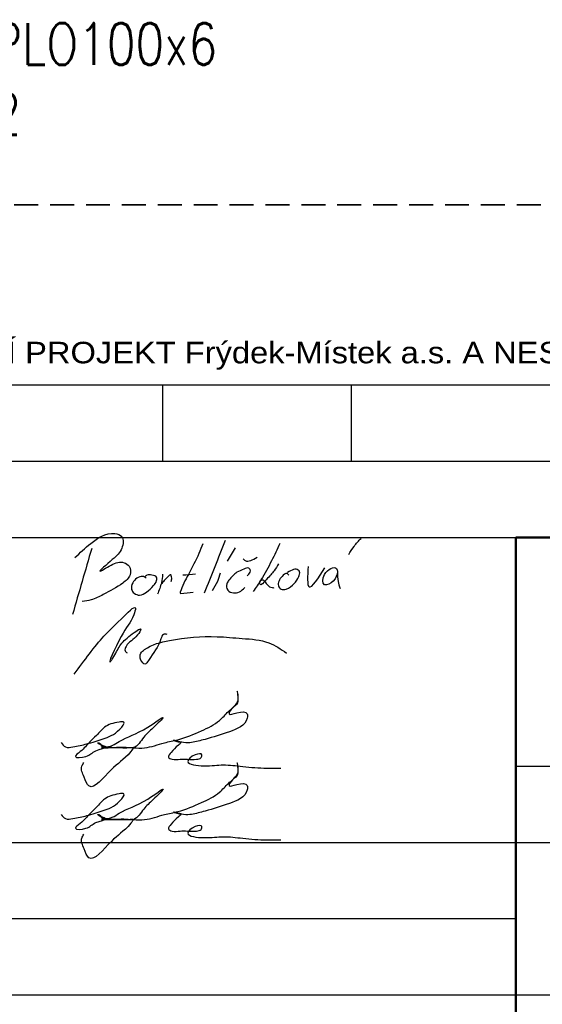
# Paper-space layout 'Layout1' of a CAD drawing. Extents: x -2 to 985, y -36 to 1353.
# Tile 30 of 73: x 639 to 682, y 45 to 128. Entities that reach past the tile are written whole.
import ezdxf

# ---------------------------------------------------------------- set-up
doc = ezdxf.new("R2010")
doc.units = 0
doc.linetypes.add('SKRYTÁOK1', pattern=[3, 2, -1])
doc.layers.get('0').update_dxf_attribs({"linetype": 'CONTINUOUS'})
doc.layers.add('RAZITKO_HP', color=222, linetype='CONTINUOUS')
doc.layers.add('SS PODPIS', color=1, linetype='CONTINUOUS')
doc.layers.add('SS_TEXT35', color=2, linetype='CONTINUOUS', lineweight=35)
doc.styles.add('RAZITKO_HP_ARIAL', font='arial.ttf')
doc.styles.add('ROMANS', font='romans.shx', dxfattribs={"width": 0.8})

# ---------------------------------------------------------------- blocks, each defined once
blk = doc.blocks.new('text_HP')
at = {"layer": 'RAZITKO_HP', "lineweight": 25}
blk.add_line((-177, 94.25), (-5, 94.25), dxfattribs=at)
at = {"layer": 'RAZITKO_HP', "lineweight": 18, "style": 'RAZITKO_HP_ARIAL', "width": 1.085}
blk.add_text('"DOKUMENTACE JE DUŠEVNÍM MAJETKEM FIRMY HUTNÍ PROJEKT Frýdek-Místek a.s. A NESMÍ BÝT POUŽITA BEZ JEJÍHO VĚDOMÍ."', height=1.8, dxfattribs=at).set_placement((-177, 96.05))
blk = doc.blocks.new('0POZNAMKA_CZ')
at = {"layer": 'SS_TEXT35', "insert": (0, 0), "char_height": 3.5, "attachment_point": 7, "style": 'ROMANS'}
blk.add_mtext_dynamic_manual_height_columns('{\\H1.4286x;\\C4;POZNÁMKA:\\P}- POUŽITÝ MATERIÁL: S235JR\\P- DUTÉ PROFILY UZAVŘÍT PLECHEM P4\\P- NESLOUŽÍ PRO VÝROBU, NUTNO ZPRACOVAT RALIZAČNÍ A VÝROBNÍ DOKUMENTACI\\P- VŠECHNY ŠROUBY MINIMÁLNĚ TŘÍDY 8.8, KOTVY 5.8\\P- PODLITÍ PATNÍCH PLECHŮ MINIMÁLNĚ O PEVNOSTI ZÁKLADŮ\\P- SKUTEČNÉ ROZMĚRY A STAV STÁVAJÍCÍ KCE ZKONTROLOVAT NA STAVBĚ\\P- PROFILY UPE DLE DIN 1026-2\\P\\pxi-2,l2,t4;-^ILÁVKY JSOU ZE SLZIČKOVÉHO PLECHU TL.5mm S VÝZTUHAMI Z PLECHU TL. 5 mm, VZDÁLENOST VÝZTUH MAX. 1200 mm\\P\\pi0,l0,tz;- SCHOD. STUPNĚ JSOU Z PLECHU TL. 5 mm\\P- POSTUP OSAZOVÁNÍ VŠECH KOTEV PROVÁDĚT PODLE PODMÍNEK MANUÁLU, STANDARDU VÝROBCE\\P\\pt15;- ZÁBRADLÍ TRUBKOVÉ: SLOUPKY TR%%C44,5x5\\P\\pt13.571,15;^I^IHORNÍ MADLO TR%%C44,5x2,9\\P\\pql;^I^IDOLNÍ MADLO TR%%C32x2\\P\\pq*,t15;^IOKOPOVÝ PLECH PLO100x6\\P\\ptz;TŘÍDA PROVEDENÍ DLE ČSN EN 1090-2 EXC 2', width=182.63409, gutter_width=17.5, heights=[0], dxfattribs=at)
blk = doc.blocks.new('podpis1')
at = {"layer": 'SS PODPIS', "color": 18, "true_color": 0x000000}
for points in [[(0.155, 3.806), (1.471, 4.986), (3.479, 5.812), (4.07, 5.559), (4.07, 4.599), (3.277, 3.638), (2.23, 2.661), (3.175, 3.183), (4.255, 3.385), (4.677, 3.082), (4.755, 2.377), (4.155, 1.682), (2.515, 0.718), (1.502, 0.272), (0.768, 0.13)], [(10.833, 4.961), (10.517, 4.159), (9.632, 2.407), (8.953, 0.915), (8.948, 0.897), (8.997, 0.809), (9.008, 0.809), (10.021, 0.92)], [(12.707, 5.232), (10.962, 0.832)], [(17.28, 4.989), (16.584, 3.536), (15.698, 1.952), (15.045, 0.974)], [(23.029, 4.069), (23.484, 4.75), (24.07, 5.418)], [(1.555, 4.582), (-0.047, -0.946)], [(13.531, 4.617), (12.875, 3.52)], [(14.2, 3.709), (14.373, 3.569), (15.381, 3.838)], [(12.295, 2.519), (12.055, 1.809), (11.61, 1.03)], [(14.532, 2.282), (14.793, 2.584), (14.793, 2.803), (14.684, 2.929), (14.271, 2.843), (13.694, 2.584), (13.022, 1.913), (12.841, 1.614), (12.921, 1.096), (13.397, 0.858), (13.895, 0.938), (14.345, 1.308)], [(17.175, 3.287), (16.796, 2.715), (16.137, 1.958), (15.596, 1.577), (15.596, 1.792), (15.851, 1.938), (16.05, 1.77), (16.423, 1.378), (16.622, 1.298), (16.796, 1.298)], [(18.023, 2.333), (17.863, 2.492), (17.465, 2.233), (17.207, 1.866), (17.155, 1.439), (17.375, 1.183), (17.816, 1.183), (18.465, 1.635), (18.858, 2.224), (18.918, 2.63), (18.82, 2.768), (17.923, 2.568)], [(19.636, 3.074), (19.725, 1.361), (21.044, 2.964)], [(22.107, 2.614), (22.018, 2.894), (21.012, 2.391), (21.012, 1.545), (21.744, 1.85), (22.107, 2.614)], [(22.107, 2.614), (22.145, 1.818), (22.316, 1.224)], [(6.112, 2.091), (5.813, 2.237), (5.326, 2.084), (4.978, 1.688), (4.888, 1.132), (5.104, 0.831), (5.549, 0.671), (6.147, 0.921), (6.717, 1.463), (6.981, 1.887), (6.981, 2.186), (6.585, 2.345), (6.168, 2.345), (5.987, 2.193)], [(7.482, 2.415), (7.378, 1.713), (7.051, 0.741)], [(8.199, 1.81), (8.248, 2.089), (8.202, 2.293), (8.161, 2.364), (7.944, 2.232), (7.619, 1.9), (7.34, 1.559)], [(9.161, 2.357), (10.233, 2.441)]]:
    blk.add_spline(points, degree=3, dxfattribs=at)
blk = doc.blocks.new('podpis2')
for points in [[(0.097, 0.059), (2.574, 3.232), (4.011, 4.669), (5.21, 5.573), (5.064, 5.028), (4.011, 3.204), (3.144, 1.148), (3.32, 1.397), (3.919, 2.435), (4.81, 3.326), (5.659, 3.816), (5.384, 3.34), (4.432, 2.387), (4.342, 2.018), (4.531, 1.838)], [(7.862, 3.385), (7.554, 3.385), (7.339, 3.012), (6.297, 1.208), (5.999, 0.91), (5.665, 1.244), (5.665, 1.819), (5.966, 2.12), (8.063, 2.876), (12.041, 3.197), (14.13, 3.05), (16.353, 2.689), (17.843, 1.829)]]:
    blk.add_spline(points, degree=3)
blk = doc.blocks.new('podpis3')
for points in [[(5.017, 0.906), (5.974, 0.906), (7.633, 1.328), (8.744, 1.58), (10.727, 2.325), (12.245, 3.202), (12.98, 3.937), (13.669, 4.626), (13.806, 5.192), (13.705, 5.649), (13.735, 4.675), (13.314, 4.225), (13.036, 3.743), (13.695, 3.832), (14.553, 3.743), (14.553, 3.394), (13.056, 2.254), (11.023, 1.61), (9.898, 1.343), (9.223, 1.343), (8.408, 1.526), (8.661, 1.441), (9.002, 1.329), (8.803, 1.13), (8.192, 0.519), (7.965, 0.125), (8.268, -0.05), (8.942, -0.05), (9.561, -0.05), (10.32, -0.05), (10.691, 0.088), (10.77, 0.318), (10.194, 0.318), (9.594, -0.228), (10.937, -0.602), (12.556, -0.523), (14.177, -0.655), (16.198, -0.792), (17.351, -0.792)], [(-0.992, 1.34), (-0.635, 0.984), (-0.015, 0.984), (1.147, 1.239), (2.505, 1.659), (3.902, 2.465), (4.243, 3.056), (3.836, 3.056), (2.631, 2.624), (1.946, 1.938), (1.379, 1.371), (0.595, 0.587), (0.189, 0.181), (1.077, 0.181), (1.9, 0.656), (2.734, 0.977), (2.27, 1.175), (2.08, 1.322), (2.141, 1.322), (2.358, 1.105), (2.954, 1.008), (3.276, 1.105), (3.843, 1.433), (6.237, 2.624), (7.52, 3.447), (6.704, 2.586), (5.905, 1.788), (5.037, 0.92), (4.438, 0.92), (3.64, 0.92), (3.038, 0.92), (2.365, 0.92), (3.248, 0.92), (3.99, 0.92), (4.704, 0.92), (5.012, 0.92), (4.827, 0.599), (3.171, -0.942), (1.315, -2.278), (0.916, -1.536), (0.727, -0.636), (0.906, -0.325)]]:
    blk.add_spline(points, degree=3)
blk = doc.blocks.new('podpis4')
for points in [[(5.017, 0.906), (5.974, 0.906), (7.633, 1.328), (8.744, 1.58), (10.727, 2.325), (12.245, 3.202), (12.98, 3.937), (13.669, 4.626), (13.806, 5.192), (13.705, 5.649), (13.735, 4.675), (13.314, 4.225), (13.036, 3.743), (13.695, 3.832), (14.553, 3.743), (14.553, 3.394), (13.056, 2.254), (11.023, 1.61), (9.898, 1.343), (9.223, 1.343), (8.408, 1.526), (8.661, 1.441), (9.002, 1.329), (8.803, 1.13), (8.192, 0.519), (7.965, 0.125), (8.268, -0.05), (8.942, -0.05), (9.561, -0.05), (10.32, -0.05), (10.691, 0.088), (10.77, 0.318), (10.194, 0.318), (9.594, -0.228), (10.937, -0.602), (12.556, -0.523), (14.177, -0.655), (16.198, -0.792), (17.351, -0.792)], [(-0.992, 1.34), (-0.635, 0.984), (-0.015, 0.984), (1.147, 1.239), (2.505, 1.659), (3.902, 2.465), (4.243, 3.056), (3.836, 3.056), (2.631, 2.624), (1.946, 1.938), (1.379, 1.371), (0.595, 0.587), (0.189, 0.181), (1.077, 0.181), (1.9, 0.656), (2.734, 0.977), (2.27, 1.175), (2.08, 1.322), (2.141, 1.322), (2.358, 1.105), (2.954, 1.008), (3.276, 1.105), (3.843, 1.433), (6.237, 2.624), (7.52, 3.447), (6.704, 2.586), (5.905, 1.788), (5.037, 0.92), (4.438, 0.92), (3.64, 0.92), (3.038, 0.92), (2.365, 0.92), (3.248, 0.92), (3.99, 0.92), (4.704, 0.92), (5.012, 0.92), (4.827, 0.599), (3.171, -0.942), (1.315, -2.278), (0.916, -1.536), (0.727, -0.636), (0.906, -0.325)]]:
    blk.add_spline(points, degree=3)

psp = doc.layouts.get("Layout1")

# ---------------------------------------------------------------- linework, layer by layer
at = {"layer": 'RAZITKO_HP', "lineweight": 25}
for p, q in [((650.5, 90.875), (650.5, 97.25)), ((666.25, 90.875), (666.25, 97.25)), ((563, 90.875), (735, 90.875)), ((563, 84.5), (680, 84.5)), ((680, 65.375), (735, 65.375)), ((563, 59), (680, 59)), ((680, 59), (735, 59)), ((563, 52.625), (680, 52.625)), ((563, 46.25), (680, 46.25)), ((680, 46.25), (735, 46.25))]:
    psp.add_line(p, q, dxfattribs=at)
at = {"layer": 'RAZITKO_HP', "lineweight": 50}
for q in [(735, 84.5), (680, 8)]:
    psp.add_line((680, 84.5), q, dxfattribs=at)
at = {"layer": 'SS_TEXT35', "linetype": 'SKRYTÁOK1'}
psp.add_line((602.0794, 112.2952), (682.0794, 112.2952), dxfattribs=at)

# ---------------------------------------------------------------- block references
at = {"layer": 'RAZITKO_HP'}
for name, p in [('text_HP', (740, 3)), ('podpis1', (643, 79)), ('podpis2', (643, 73)), ('podpis3', (643, 66)), ('podpis4', (643, 60))]:
    psp.add_blockref(name, p, dxfattribs=at)
at = {"layer": 'SS_TEXT35'}
psp.add_blockref('0POZNAMKA_CZ', (550.589, 118.166), dxfattribs=at)

doc.saveas('drawing.dxf')
